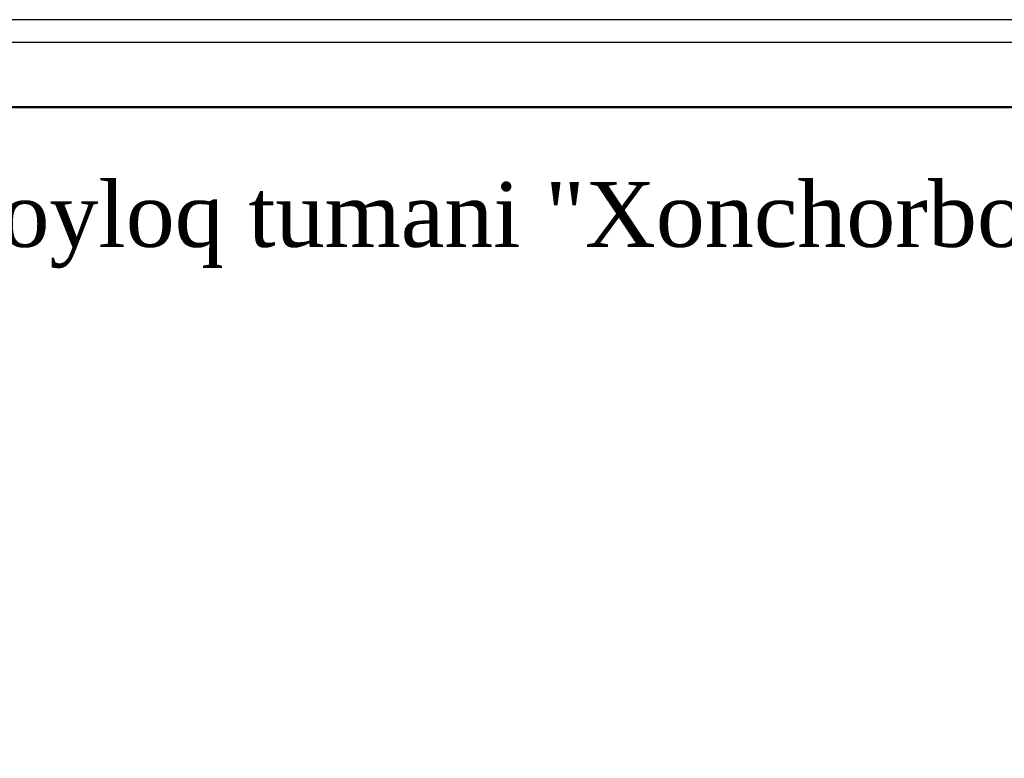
# Model space of a CAD drawing. Header units: millimetres. Extents: x -257011 to 237647566, y 2784933 to 6706507.
# Tile 238 of 256: x 10262422 to 10300355, y 4813942 to 4842389. Entities that reach past the tile are written whole.
import ezdxf

# ---------------------------------------------------------------- set-up
doc = ezdxf.new("R2010")
doc.units = ezdxf.units.MM
doc.header["$LTSCALE"] = 1000
doc.layers.add('Ф А С А Д', color=250, linetype='Continuous', lineweight=15)
doc.styles.add('WMF-Times New Roman0', font='times.ttf')

msp = doc.modelspace()

# ---------------------------------------------------------------- linework, layer by layer
at = {"color": 5}
msp.add_lwpolyline([(10191472.083, 4633272.569), (10485941.78, 4633272.569), (10485941.78, 4841504.712), (10191472.083, 4841504.712)], close=True, dxfattribs=at)
at = {"layer": 'Defpoints', "color": 4}
msp.add_lwpolyline([(10191472.083, 4842388.641), (10191472.083, 4632388.641), (10339972.083, 4632388.641), (10339972.083, 4842388.641)], close=True, dxfattribs=at)
at = {"layer": 'Ф А С А Д', "color": 5, "lineweight": 50}
msp.add_lwpolyline([(10201387.899, 4635751.523), (10483462.826, 4635751.523), (10483462.826, 4839025.758), (10201387.899, 4839025.758)], close=True, dxfattribs=at)

# ---------------------------------------------------------------- texts
at = {"insert": (10223676.306, 4834477.172), "char_height": 2500, "width": 224024.15487, "attachment_point": 4, "style": 'WMF-Times New Roman0'}
msp.add_mtext('\\pi5289.225;Samarqand viloyati Toyloq tumani "Хоnсhоrbоg\'" МFY dagi 11-son maktabni rekonstruksiya qilish. (360 o\'quvchi o\'rinli qo\'shimcha bino qurish).', dxfattribs=at)

doc.saveas('drawing.dxf')
